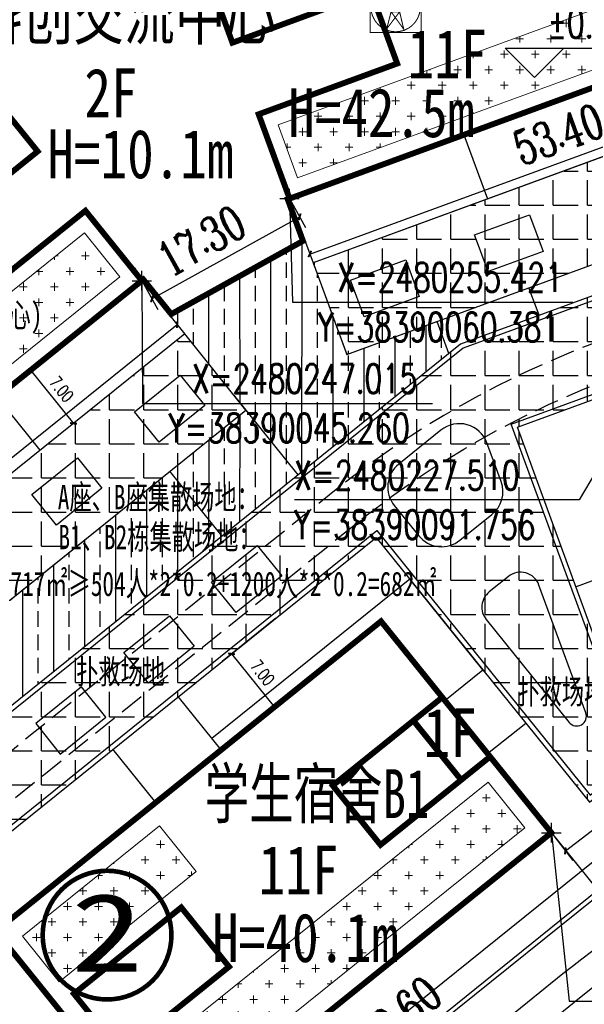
# Model space of a CAD drawing. Extents: x 38389316 to 38391210, y 2479116 to 2480544.
# Tile 41 of 68: x 38390033 to 38390091, y 2480173 to 2480274. Entities that reach past the tile are written whole.
import ezdxf
from ezdxf.enums import TextEntityAlignment as Align

# ---------------------------------------------------------------- set-up
doc = ezdxf.new("R2010")
doc.units = 0
doc.header["$LTSCALE"] = 2
doc.linetypes.add('DASH', pattern=[0.35, 0.25, -0.1])
doc.layers.get('0').update_dxf_attribs({"linetype": 'CONTINUOUS', "lineweight": 9})
doc.layers.get('Defpoints').update_dxf_attribs({"linetype": 'CONTINUOUS', "lineweight": 9})
for name, color, linetype in [('DIM_COOR', 3, 'CONTINUOUS'), ('DIM_ELEV', 3, 'CONTINUOUS'), ('PUB_DIM', 3, 'CONTINUOUS'), ('PUB_TEXT', 7, 'CONTINUOUS'), ('u-road', 4, 'CONTINUOUS'), ('ZJ', 7, 'CONTINUOUS'), ('建筑占地', 3, 'CONTINUOUS'), ('建筑轮廓', 2, 'CONTINUOUS'), ('文字', 7, 'CONTINUOUS'), ('道路', 33, 'CONTINUOUS')]:
    doc.layers.add(name, color=color, linetype=linetype)
for name, color, linetype, lineweight in [('YD_设施符号', 7, 'CONTINUOUS', 5), ('尺寸标注', 7, 'CONTINUOUS', 9), ('屋顶绿化线', 126, 'CONTINUOUS', 9)]:
    doc.layers.add(name, color=color, linetype=linetype, lineweight=lineweight)
doc.styles.add('_TCH_DIM', font='SIMPLEX', dxfattribs={"bigfont": 'GBCBIG'})
doc.styles.add('_TCH_LABEL_T3', font='COMPLEX', dxfattribs={"width": 0.705882, "bigfont": 'GBCBIG'})
doc.styles.add('HZTXT', font='txt', dxfattribs={"width": 0.8})
doc.styles.add('中等线体', font='txt', dxfattribs={"width": 0.8})
doc.dimstyles.new('_TCH_ARCH_M_M&&1', dxfattribs={"dimtxt": 1.275, "dimasz": 0.5, "dimexe": 1.25, "dimexo": 1.5, "dimgap": 0.6125, "dimtad": 1, "dimzin": 1, "dimdsep": 46, "dimtxsty": '_TCH_LABEL_T3', "dimblk": 'ARCHTICK', "dimcen": 0.09, "dimclrt": 7, "dimazin": 2, "dimtfac": 1, "dimtix": 1, "dimtmove": 2, "dimatfit": 3, "dimfxl": 1, "dimtolj": 1, "dimtzin": 0, "dimarcsym": 0})
pattern_1 = [(339.883152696, (-36900978721.8, 10874791445.4), (2036.6497452, 944.653542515), [793.75, -2381.25]), (69.883152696, (-36900978485.7, 10874790936.2), (-944.653542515, 2036.6497452), [793.75, -2381.25])]
pattern_2 = [(0, (0, 0), (0, 3.4925), [2.54, -0.9525]), (90, (0, 0), (-3.4925, 2e-16), [2.54, -0.9525])]

# ---------------------------------------------------------------- blocks, each defined once
blk = doc.blocks.new('_ArchTick')
at = {"color": 0, "linetype": 'ByBlock', "const_width": 0.4}
blk.add_lwpolyline([(-0.5, -0.5), (0.5, 0.5)], dxfattribs=at)
blk = doc.blocks.new('*D87')
at = {"layer": 'Defpoints', "color": 0}
for p in [(38390129.42, 2480177.89), (38390131.74, 2480175), (38390072.85, 2480127.59)]:
    blk.add_point(p, dxfattribs=at)
at = {"layer": '尺寸标注', "color": 0, "lineweight": -2}
for p, q in [((38390130.8, 2480176.17), (38390128.63, 2480178.86)), ((38390070.53, 2480130.48), (38390129.42, 2480177.89)), ((38390071.91, 2480128.76), (38390069.75, 2480131.45))]:
    blk.add_line(p, q, dxfattribs=at)
at = {"layer": '尺寸标注', "color": 0, "lineweight": -2, "xscale": 0.5, "yscale": 0.5, "zscale": 0.5}
for p, rotation in [((38390129.42, 2480177.89), 38.83647369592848), ((38390070.53, 2480130.48), 218.8364736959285)]:
    blk.add_blockref('_ArchTick', p, dxfattribs=dict(at, rotation=rotation))
at = {"layer": '尺寸标注', "color": 7, "insert": (38390098.25, 2480156.32), "char_height": 3.5, "attachment_point": 5, "rotation": 38.8365, "style": '_TCH_LABEL_T3'}
blk.add_mtext('\\A1;75.60', dxfattribs=at)
blk = doc.blocks.new('*D98')
at = {"layer": 'Defpoints', "color": 0}
for p in [(38390029.57, 2480179.8), (38390047.01, 2480158.15), (38390042.87, 2480154.82)]:
    blk.add_point(p, dxfattribs=at)
at = {"layer": '尺寸标注', "color": 0, "lineweight": -2}
for p, q in [((38390028.4, 2480178.86), (38390024.47, 2480175.69)), ((38390025.44, 2480176.48), (38390042.87, 2480154.82)), ((38390045.84, 2480157.21), (38390041.9, 2480154.04))]:
    blk.add_line(p, q, dxfattribs=at)
at = {"layer": '尺寸标注', "color": 0, "lineweight": -2, "xscale": 0.5, "yscale": 0.5, "zscale": 0.5}
for p, rotation in [((38390025.44, 2480176.48), 128.8364581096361), ((38390042.87, 2480154.82), 308.8364581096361)]:
    blk.add_blockref('_ArchTick', p, dxfattribs=dict(at, rotation=rotation))
at = {"layer": '尺寸标注', "color": 7, "insert": (38390032.51, 2480162.95), "char_height": 3.5, "attachment_point": 5, "rotation": 308.8365, "style": '_TCH_LABEL_T3'}
blk.add_mtext('\\A1;27.80', dxfattribs=at)
blk = doc.blocks.new('*D105')
at = {"layer": 'Defpoints', "color": 0}
for p in [(38390088.69, 2480188.61), (38390091.91, 2480184.6), (38390049.27, 2480156.88)]:
    blk.add_point(p, dxfattribs=at)
at = {"layer": '尺寸标注', "color": 0, "lineweight": -2}
for p, q in [((38390089.63, 2480187.44), (38390092.7, 2480183.63)), ((38390052.5, 2480152.87), (38390091.91, 2480184.6)), ((38390050.22, 2480155.71), (38390053.28, 2480151.9))]:
    blk.add_line(p, q, dxfattribs=at)
at = {"layer": '尺寸标注', "color": 0, "lineweight": -2, "xscale": 0.5, "yscale": 0.5, "zscale": 0.5}
for p, rotation in [((38390091.91, 2480184.6), 38.83646800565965), ((38390052.5, 2480152.87), 218.8364680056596)]:
    blk.add_blockref('_ArchTick', p, dxfattribs=dict(at, rotation=rotation))
at = {"layer": '尺寸标注', "color": 7, "insert": (38390071.57, 2480171.76), "char_height": 3.5, "attachment_point": 5, "rotation": 38.8365, "style": '_TCH_LABEL_T3'}
blk.add_mtext('\\A1;50.60', dxfattribs=at)
blk = doc.blocks.new('*D130')
at = {"layer": 'Defpoints', "color": 0}
for p in [(38390058.92, 2480258.05), (38390061.42, 2480253.56), (38390043.8, 2480249.65)]:
    blk.add_point(p, dxfattribs=at)
at = {"layer": '尺寸标注', "color": 0, "lineweight": -2}
for p, q in [((38390059.65, 2480256.74), (38390062.02, 2480252.46)), ((38390046.3, 2480245.15), (38390061.42, 2480253.56)), ((38390044.53, 2480248.34), (38390046.9, 2480244.06))]:
    blk.add_line(p, q, dxfattribs=at)
at = {"layer": '尺寸标注', "color": 0, "lineweight": -2, "xscale": 0.5, "yscale": 0.5, "zscale": 0.5}
for p, rotation in [((38390061.42, 2480253.56), 29.07095918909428), ((38390046.3, 2480245.15), 209.0709591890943)]:
    blk.add_blockref('_ArchTick', p, dxfattribs=dict(at, rotation=rotation))
at = {"layer": '尺寸标注', "color": 7, "insert": (38390051.35, 2480251.11), "char_height": 3.5, "attachment_point": 5, "rotation": 29.071, "style": '_TCH_LABEL_T3'}
blk.add_mtext('\\A1;17.30', dxfattribs=at)
blk = doc.blocks.new('*D127')
at = {"layer": 'Defpoints', "color": 0}
for p in [(38390110.9, 2480272.77), (38390112.6, 2480268.11), (38390060.75, 2480254.4)]:
    blk.add_point(p, dxfattribs=at)
at = {"layer": '尺寸标注', "color": 0, "lineweight": -2}
for p, q in [((38390111.41, 2480271.36), (38390113.03, 2480266.94)), ((38390062.46, 2480249.75), (38390112.6, 2480268.11)), ((38390061.27, 2480252.99), (38390062.89, 2480248.57))]:
    blk.add_line(p, q, dxfattribs=at)
at = {"layer": '尺寸标注', "color": 0, "lineweight": -2, "xscale": 0.5, "yscale": 0.5, "zscale": 0.5}
for p, rotation in [((38390112.6, 2480268.11), 20.11604092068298), ((38390062.46, 2480249.75), 200.116040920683)]:
    blk.add_blockref('_ArchTick', p, dxfattribs=dict(at, rotation=rotation))
at = {"layer": '尺寸标注', "color": 7, "insert": (38390087.9, 2480261.99), "char_height": 3.5, "attachment_point": 5, "rotation": 20.116, "style": '_TCH_LABEL_T3'}
blk.add_mtext('\\A1;53.40', dxfattribs=at)
blk = doc.blocks.new('*D129')
at = {"layer": 'Defpoints', "color": 0}
for p in [(38390045.66, 2480246.53), (38390048.88, 2480242.52), (38390004.07, 2480213.04)]:
    blk.add_point(p, dxfattribs=at)
at = {"layer": '尺寸标注', "color": 0, "lineweight": -2}
for p, q in [((38390046.6, 2480245.36), (38390049.67, 2480241.55)), ((38390007.29, 2480209.04), (38390048.88, 2480242.52)), ((38390005.01, 2480211.87), (38390008.08, 2480208.06))]:
    blk.add_line(p, q, dxfattribs=at)
at = {"layer": '尺寸标注', "color": 0, "lineweight": -2, "xscale": 0.5, "yscale": 0.5, "zscale": 0.5}
for p, rotation in [((38390048.88, 2480242.52), 38.83644882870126), ((38390007.29, 2480209.04), 218.8364488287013)]:
    blk.add_blockref('_ArchTick', p, dxfattribs=dict(at, rotation=rotation))
at = {"layer": '尺寸标注', "color": 7, "insert": (38390026.36, 2480227.92), "char_height": 3.5, "attachment_point": 5, "rotation": 38.8364, "style": '_TCH_LABEL_T3'}
blk.add_mtext('\\A1;53.40', dxfattribs=at)
blk = doc.blocks.new('*D141')
at = {"layer": 'Defpoints', "color": 0}
for p in [(38390099.72, 2480203.47), (38390102.75, 2480199.55), (38390085.58, 2480192.55)]:
    blk.add_point(p, dxfattribs=at)
at = {"layer": '尺寸标注', "color": 0, "lineweight": -2}
for p, q in [((38390100.64, 2480202.28), (38390103.51, 2480198.56)), ((38390088.61, 2480188.63), (38390102.75, 2480199.55)), ((38390086.5, 2480191.37), (38390089.37, 2480187.64))]:
    blk.add_line(p, q, dxfattribs=at)
at = {"layer": '尺寸标注', "color": 0, "lineweight": -2, "xscale": 0.5, "yscale": 0.5, "zscale": 0.5}
for p, rotation in [((38390102.75, 2480199.55), 37.66489470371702), ((38390088.61, 2480188.63), 217.664894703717)]:
    blk.add_blockref('_ArchTick', p, dxfattribs=dict(at, rotation=rotation))
at = {"layer": '尺寸标注', "color": 7, "insert": (38390095.67, 2480197.56), "char_height": 3.5, "attachment_point": 5, "rotation": 37.6649, "style": '_TCH_LABEL_T3'}
blk.add_mtext('\\A1;17.87', dxfattribs=at)
blk = doc.blocks.new('nnbngb')
at = {"layer": '建筑轮廓', "const_width": 600, "flags": 128}
for points in [[(41807, 43522), (43188, 39449), (0, 24814), (8409, 0), (59173, 17203), (60634, 12893), (75873, 15291), (75873, 19831), (129473, 19831), (129473, 46031), (83873, 46031), (83873, 50331), (74683, 50331), (50827, 46578)], [(76073, 36831), (91173, 36831), (91173, 29031), (76073, 29031), (76073, 19831), (129473, 19831), (129473, 46031), (76073, 46031)], [(53528, 33239), (39226, 28393), (41730, 21006), (56031, 25852), (58984, 17139), (8409, 0), (0, 24814), (50575, 41953)]]:
    blk.add_lwpolyline(points, close=True, dxfattribs=at)
blk = doc.blocks.new('A$C5AA419EF')
at = {"layer": '建筑轮廓', "const_width": 600, "flags": 128}
for points in [[(0, 27800), (50600, 27800), (50600, 0), (0, 0)], [(3800, 17800), (0, 17800), (0, 10000), (3800, 10000)], [(14400, 10000), (3800, 10000), (3800, 17800), (14400, 17800)], [(48400, 17800), (34300, 17800), (34300, 10000), (48400, 10000)]]:
    blk.add_lwpolyline(points, close=True, dxfattribs=at)
blk = doc.blocks.new('通讯机房及天线')
at = {"const_width": 0.1}
blk.add_lwpolyline([(-2.5, -2.5), (2.5, -2.5), (2.5, 2.5), (-2.5, 2.5)], close=True, dxfattribs=at)
blk.add_lwpolyline([(0, -2.427, 1), (0, 2.427, 1)], format="xyb", close=True, dxfattribs=at)
for points in [[(-0.964, 1.433, 0.974639), (-0.937, 1.01)], [(-0.487, 1.451, 1.100025), (-0.46, 1.001)], [(0.485, 1.019, 1.158367), (0.503, 1.451)], [(0.962, 1.01, 0.978567), (0.98, 1.433)]]:
    blk.add_lwpolyline(points, format="xyb", dxfattribs=at)
blk.add_lwpolyline([(-0.874, -2.136), (-0.01, 1.226), (0.8, -2.181), (-0.443, -0.461), (0.392, -0.463), (-0.874, -2.136)], dxfattribs=at)
blk = doc.blocks.new('A$C2C2D53D2')
at = {"layer": '屋顶绿化线'}
h = blk.add_hatch(dxfattribs=at)
h.set_pattern_fill('CROSS', color=256, scale=1000, angle=-20.11685, style=0)
h.set_pattern_definition(pattern_1)
h.paths.add_polyline_path([(75607, 19440), (126007, 19440), (126007, 25240), (75607, 25240)])
h.paths.add_polyline_path([(104457, 42240), (126007, 42240), (126007, 36440), (104457, 36440)])
h = blk.add_hatch(dxfattribs=at)
h.set_pattern_fill('CROSS', color=256, scale=1000, angle=-20.11685, style=0)
h.set_pattern_definition(pattern_1)
h.paths.add_polyline_path([(20410, 28510), (0, 21594), (1862, 16101), (22271, 23017)])
h.paths.add_polyline_path([(55051, 16176), (7318, 0), (5456, 5493), (53190, 21669)])
for points in [[(75607, 19440), (126007, 19440), (126007, 25240), (75607, 25240)], [(55051, 16176), (7318, 0), (5456, 5493), (53190, 21669)]]:
    blk.add_lwpolyline(points, close=True, dxfattribs=at)
blk = doc.blocks.new('A$C05006BC7')
at = {"layer": '屋顶绿化线'}
h = blk.add_hatch(dxfattribs=at)
h.set_pattern_fill('CROSS', color=256, style=0)
h.set_pattern_definition([(218.8372693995, (31458550684, 22142933879.5), (-2232.089815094, 241.01360409), [793.75, -2381.25]), (128.8372693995, (31458550623.7, 22142933321.4), (241.01360409, 2232.089815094), [793.75, -2381.25])])
edge = h.paths.add_edge_path()
edge.add_line((0, 0), (47000, 0))
edge.add_line((47000, 0), (47000, 6000))
edge.add_line((47000, 6000), (0, 6000))
edge.add_line((0, 6000), (0, 0))
h.paths.add_polyline_path([(29000, 23600), (47000, 23600), (47000, 17600), (29000, 17600)])
for points in [[(29000, 23600), (47000, 23600), (47000, 17600), (29000, 17600)], [(0, 0), (47000, 0), (47000, 6000), (0, 6000)]]:
    blk.add_lwpolyline(points, close=True, dxfattribs=at)
blk = doc.blocks.new('*D353')
at = {"layer": 'Defpoints', "color": 0, "linetype": 'ByBlock', "transparency": 16777216}
for p in [(38390060.16, 2480213.41), (38390064.55, 2480207.96), (38390058.83, 2480203.36)]:
    blk.add_point(p, dxfattribs=at)
at = {"layer": 'PUB_DIM', "color": 0, "linetype": 'ByBlock', "lineweight": -2, "transparency": 16777216}
for p, q in [((38390058.99, 2480212.47), (38390053.47, 2480208.03)), ((38390054.44, 2480208.81), (38390058.83, 2480203.36)), ((38390063.38, 2480207.02), (38390057.86, 2480202.58))]:
    blk.add_line(p, q, dxfattribs=at)
at = {"layer": 'PUB_DIM', "color": 0, "linetype": 'ByBlock', "lineweight": -2, "transparency": 16777216, "xscale": 0.5, "yscale": 0.5, "zscale": 0.5}
for p, rotation in [((38390054.44, 2480208.81), 128.8364197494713), ((38390058.83, 2480203.36), 308.8364197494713)]:
    blk.add_blockref('_ArchTick', p, dxfattribs=dict(at, rotation=rotation))
at = {"layer": 'PUB_DIM', "color": 7, "linetype": 'ByBlock', "transparency": 16777216, "insert": (38390057.61, 2480206.87), "char_height": 1.275, "attachment_point": 5, "rotation": 308.8364, "style": '_TCH_LABEL_T3'}
blk.add_mtext('\\A1;7.00', dxfattribs=at)
blk = doc.blocks.new('*D355')
at = {"layer": 'Defpoints', "color": 0, "linetype": 'ByBlock', "transparency": 16777216}
for p in [(38390036.95, 2480240.33), (38390041.34, 2480234.88), (38390038.27, 2480232.4)]:
    blk.add_point(p, dxfattribs=at)
at = {"layer": 'PUB_DIM', "color": 0, "linetype": 'ByBlock', "lineweight": -2, "transparency": 16777216}
for p, q in [((38390035.79, 2480239.39), (38390032.9, 2480237.07)), ((38390033.88, 2480237.85), (38390038.27, 2480232.4)), ((38390040.18, 2480233.94), (38390037.29, 2480231.62))]:
    blk.add_line(p, q, dxfattribs=at)
at = {"layer": 'PUB_DIM', "color": 0, "linetype": 'ByBlock', "lineweight": -2, "transparency": 16777216, "xscale": 0.5, "yscale": 0.5, "zscale": 0.5}
for p, rotation in [((38390033.88, 2480237.85), 128.8364642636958), ((38390038.27, 2480232.4), 308.8364642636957)]:
    blk.add_blockref('_ArchTick', p, dxfattribs=dict(at, rotation=rotation))
at = {"layer": 'PUB_DIM', "color": 7, "linetype": 'ByBlock', "transparency": 16777216, "insert": (38390037.05, 2480235.91), "char_height": 1.275, "attachment_point": 5, "rotation": 308.8365, "style": '_TCH_LABEL_T3'}
blk.add_mtext('\\A1;7.00', dxfattribs=at)

msp = doc.modelspace()

# ---------------------------------------------------------------- hatches: boundary and pattern name
at = {"layer": '道路'}
h = msp.add_hatch(dxfattribs=at)
h.set_pattern_fill('ANGLE', color=256, style=0)
h.set_pattern_definition(pattern_2)
h.paths.add_polyline_path([(38390112.93, 2480267.214), (38390062.788, 2480248.848), (38390066.228, 2480239.458), (38390116.369, 2480257.824)])
h = msp.add_hatch(dxfattribs=at)
h.set_pattern_fill('ANGLE', color=256, style=0)
h.set_pattern_definition(pattern_2)
h.paths.add_polyline_path([(38390019.669, 2480193.655), (38390025.94, 2480185.865), (38390069.247, 2480220.73), (38390091.07, 2480193.624), (38390098.859, 2480199.895), (38390092.662, 2480207.593), (38390083.715, 2480232.019), (38390136.862, 2480251.486), (38390133.423, 2480260.875), (38390077.89, 2480240.535)])
at = {"layer": '道路', "ltscale": 1.5}
h = msp.add_hatch(dxfattribs=at)
h.set_pattern_fill('ANSI33', color=256, angle=45, style=0)
h.set_pattern_definition([(90, (0, 0), (-3.175, 7e-16), []), (90, (1.5875, 1.5875), (-3.175, 7e-16), [1.5875, -0.79375])])
h.paths.add_polyline_path([(38390055.921, 2480233.774), (38390017.833, 2480203.111), (38390023.174, 2480196.477), (38390076.69, 2480239.569), (38390075.488, 2480242.85), (38390066.228, 2480239.458), (38390061.932, 2480251.187), (38390048.091, 2480243.497)])
at = {"layer": '道路'}
h = msp.add_hatch(dxfattribs=at)
h.set_pattern_fill('ANGLE', color=256, style=0)
h.set_pattern_definition(pattern_2)
h.paths.add_polyline_path([(38390049.65, 2480241.563), (38390008.055, 2480208.076), (38390014.326, 2480200.287), (38390055.921, 2480233.774)])

# ---------------------------------------------------------------- linework, layer by layer
at = {"layer": 'DIM_COOR', "color": 3}
for p, q in [((38390059.381, 2480255.421), (38390061.381, 2480255.421)), ((38390060.381, 2480254.421), (38390060.381, 2480256.421)), ((38390060.381, 2480255.421), (38390060.676, 2480244.814)), ((38390045.26, 2480246.015), (38390045.26, 2480248.015)), ((38390044.26, 2480247.015), (38390046.26, 2480247.015)), ((38390045.26, 2480247.015), (38390045.318, 2480234.459)), ((38390060.676, 2480244.814), (38390089.386, 2480244.814)), ((38390045.318, 2480234.459), (38390075.018, 2480234.459)), ((38390091.756, 2480227.51), (38390090.025, 2480224.562)), ((38390090.025, 2480224.562), (38390060.875, 2480224.562)), ((38390087.175, 2480189.489), (38390087.175, 2480191.489)), ((38390086.175, 2480190.489), (38390088.175, 2480190.489)), ((38390087.175, 2480190.489), (38390088.991, 2480173.255)), ((38390088.991, 2480173.255), (38390118.251, 2480173.255))]:
    msp.add_line(p, q, dxfattribs=at)
at = {"layer": 'DIM_ELEV', "color": 3}
for p, q in [((38390085.447, 2480267.839), (38390082.447, 2480270.839)), ((38390082.447, 2480270.839), (38390098.097, 2480270.839)), ((38390085.447, 2480267.839), (38390088.447, 2480270.839))]:
    msp.add_line(p, q, dxfattribs=at)
at = {"layer": 'u-road'}
msp.add_line((38390090.236, 2480173.693), (38390063.403, 2480152.09), dxfattribs=at)
msp.add_arc((38390152.32, 2480096.579), 99, 85.84311, 128.83646, dxfattribs=at)
at = {"layer": 'ZJ', "color": 3, "linetype": 'Continuous', "const_width": 0.471}
msp.add_lwpolyline([(38390048.293, 2480180.008, 1), (38390035.116, 2480180.008, 1)], format="xyb", close=True, dxfattribs=at)
at = {"layer": '建筑占地', "color": 6, "flags": 128}
for points in [[(38389987.235, 2480233.936), (38390003.665, 2480213.528), (38390045.416, 2480247.141), (38390048.27, 2480243.596), (38390061.755, 2480251.089), (38390061.755, 2480251.089), (38390061.755, 2480251.089), (38390060.193, 2480255.352), (38390060.193, 2480255.352), (38390110.523, 2480273.787), (38390101.512, 2480298.389), (38390058.694, 2480282.705), (38390057.215, 2480286.743), (38390048.586, 2480283.582), (38390027.476, 2480271.853), (38390020.058, 2480265.881), (38390022.754, 2480262.532)], [(38390030.328, 2480180.411), (38390047.761, 2480158.757), (38390087.175, 2480190.489), (38390069.739, 2480212.141)], [(38390073.052, 2480201.971), (38390064.796, 2480195.323), (38390069.687, 2480189.248), (38390077.944, 2480195.895)], [(38390049.295, 2480182.844), (38390054.186, 2480176.768), (38390043.204, 2480167.926), (38390038.312, 2480174.001)]]:
    msp.add_lwpolyline(points, close=True, dxfattribs=at)
at = {"layer": '道路'}
for p, q in [((38390093.428, 2480189.1), (38390047.915, 2480152.459)), ((38390088.355, 2480176.029), (38390055.339, 2480149.449))]:
    msp.add_line(p, q, dxfattribs=at)
at = {"layer": '道路', "color": 3, "linetype": 'DASH', "ltscale": 5, "flags": 128}
for points in [[(38390028.846, 2480175.878), (38390028.846, 2480175.878, -0.4142136), (38390030.668, 2480192.75), (38390066.947, 2480221.957, -0.0818663), (38390094.132, 2480237.323), (38390114.441, 2480244.761, 0.4142175), (38390123.962, 2480265.288), (38390088.539, 2480361.999, -0.3566853), (38390093.52, 2480376.348), (38390097.88, 2480379.029)], [(38390011.287, 2480197.688), (38389985.816, 2480229.327, -0.4142109), (38389987.637, 2480246.199), (38390026.387, 2480277.396, -0.0818654), (38390043.378, 2480287), (38390092.394, 2480304.954, -0.4142177), (38390107.79, 2480297.813), (38390120.206, 2480263.912, -0.4142145), (38390113.065, 2480248.517), (38390092.756, 2480241.079, 0.0818663), (38390064.438, 2480225.073), (38390028.159, 2480195.866, -0.4142121), (38390011.287, 2480197.688), (38390011.287, 2480197.688)]]:
    msp.add_lwpolyline(points, format="xyb", dxfattribs=at)
at = {"layer": '道路', "flags": 128}
for points in [[(38390099.156, 2480319.358), (38390117.625, 2480268.934), (38390062.788, 2480248.848)], [(38390112.93, 2480267.214), (38390062.788, 2480248.848), (38390066.228, 2480239.458), (38390116.369, 2480257.824), (38390112.93, 2480267.214)], [(38390078.221, 2480261.956), (38390080.629, 2480255.383)], [(38390085.91, 2480243.473), (38390084.878, 2480246.29)], [(38390076.69, 2480239.569), (38390075.488, 2480242.85)], [(38390049.65, 2480241.563), (38390008.055, 2480208.076), (38390014.326, 2480200.287), (38390055.921, 2480233.774), (38390049.65, 2480241.563)], [(38390061.261, 2480227.145), (38390054.667, 2480235.331)], [(38390034.85, 2480229.648), (38390030.461, 2480235.1)], [(38390053.472, 2480220.874), (38390048.132, 2480227.503)], [(38390095.333, 2480217.744), (38390089.699, 2480215.68)], [(38390076.263, 2480204.042), (38390080.158, 2480207.178), (38390072.695, 2480216.447), (38390052.443, 2480200.141)], [(38390053.383, 2480198.975), (38390048.994, 2480204.426)], [(38390080.653, 2480198.589), (38390084.548, 2480201.725)], [(38390046.684, 2480193.581), (38390042.295, 2480199.033)], [(38390087.175, 2480190.489), (38390090.312, 2480186.592)], [(38390069.311, 2480160.698), (38390066.802, 2480163.813), (38390095.309, 2480186.763)]]:
    msp.add_lwpolyline(points, dxfattribs=at)
for points in [[(38390019.669, 2480193.655), (38390025.94, 2480185.865), (38390069.247, 2480220.73), (38390091.07, 2480193.624), (38390098.859, 2480199.895), (38390092.662, 2480207.593), (38390083.715, 2480232.019), (38390136.862, 2480251.486), (38390133.423, 2480260.875), (38390077.89, 2480240.535)], [(38390020.372, 2480193.579), (38390026.016, 2480186.568), (38390069.323, 2480221.433), (38390091.145, 2480194.327), (38390098.156, 2480199.971), (38390092.22, 2480207.343), (38390083.074, 2480232.316), (38390136.22, 2480251.783), (38390133.125, 2480260.234), (38390078.14, 2480240.094)], [(38390079.314, 2480251.707), (38390084.948, 2480253.771), (38390086.324, 2480250.015), (38390080.691, 2480247.952)], [(38390066.631, 2480247.083), (38390072.265, 2480249.147), (38390073.64, 2480245.391), (38390068.008, 2480243.328)], [(38390044.52, 2480233.582), (38390049.194, 2480237.344), (38390051.702, 2480234.228), (38390047.029, 2480230.467)], [(38390034.004, 2480225.116), (38390038.678, 2480228.878), (38390041.186, 2480225.763), (38390036.514, 2480222.001)], [(38390052.393, 2480216.15), (38390057.067, 2480219.912), (38390059.576, 2480216.796), (38390054.903, 2480213.035)], [(38390043.436, 2480208.938), (38390048.109, 2480212.701), (38390050.618, 2480209.585), (38390045.945, 2480205.823)], [(38390039.076, 2480205.428), (38390034.402, 2480201.666), (38390036.911, 2480198.55), (38390041.583, 2480202.311)]]:
    msp.add_lwpolyline(points, close=True, dxfattribs=at)
at = {"layer": '道路', "linetype": 'DASH', "ltscale": 1.5, "const_width": 0.1, "flags": 128}
msp.add_lwpolyline([(38390055.921, 2480233.774), (38390017.833, 2480203.111), (38390023.174, 2480196.477), (38390076.69, 2480239.569), (38390075.488, 2480242.85), (38390066.228, 2480239.458), (38390061.932, 2480251.187), (38390048.091, 2480243.497)], close=True, dxfattribs=at)
at = {"layer": '道路', "flags": 128}
for points in [[(38390071.096, 2480224.014), (38390073.605, 2480220.898, 0.4142136), (38390077.823, 2480220.443), (38390081.094, 2480223.076, 0.3214499), (38390082.029, 2480226.445), (38390080.577, 2480230.41, 0.5134891), (38390075.878, 2480231.715), (38390071.552, 2480228.232, 0.4142136), (38390071.096, 2480224.014), (38390073.605, 2480220.898)], [(38390082.775, 2480216.727), (38390080.807, 2480215.142, 0.4142136), (38390080.503, 2480212.33), (38390088.984, 2480201.795, 0.8486619), (38390090.702, 2480202.766), (38390085.907, 2480215.857, 0.5134891), (38390082.775, 2480216.727), (38390080.807, 2480215.142)]]:
    msp.add_lwpolyline(points, format="xyb", dxfattribs=at)
at = {"layer": '道路'}
msp.add_arc((38390152.32, 2480096.579), 102, 85.02285, 128.83646, dxfattribs=at)

# ---------------------------------------------------------------- block references
at = {"layer": 'YD_设施符号', "xscale": 1.04000548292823, "yscale": 1.04000548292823, "zscale": 1.04000548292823, "rotation": 359.9997654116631}
msp.add_blockref('通讯机房及天线', (38390071.236, 2480275.032), dxfattribs=at)
at = {"layer": '屋顶绿化线', "yscale": 0.001, "zscale": 0.001}
for name, p, xscale, rotation in [('A$C2C2D53D2', (38389996.897, 2480213.276), 0.001, 20.11684730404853), ('A$C05006BC7', (38390084.456, 2480190.996), -0.0009999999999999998, 38.83726939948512)]:
    msp.add_blockref(name, p, dxfattribs=dict(at, xscale=xscale, rotation=rotation))
at = {"layer": '建筑轮廓', "zscale": 0.001}
for name, p, xscale, yscale, rotation in [('nnbngb', (38389995.77, 2480210.635), 0.001, 0.001, 20.11684734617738), ('A$C5AA419EF', (38390087.175, 2480190.489), -0.0009999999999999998, 0.0009999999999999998, 38.83726969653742)]:
    msp.add_blockref(name, p, dxfattribs=dict(at, xscale=xscale, yscale=yscale, rotation=rotation))

# ---------------------------------------------------------------- texts
at = {"layer": 'PUB_TEXT', "color": 7, "style": '_TCH_DIM', "width": 0.705882}
for s, p in [('%%P0.000', (38390086.797, 2480271.889)), ('X=2480255.421', (38390065.286, 2480245.864)), ('Y=38390060.381', (38390063.286, 2480240.789)), ('X=2480247.015', (38390050.418, 2480235.509)), ('Y=38390045.260', (38390048.018, 2480230.434)), ('X=2480227.510', (38390060.875, 2480225.612)), ('Y=38390091.756', (38390060.875, 2480220.537))]:
    msp.add_text(s, height=2.975, dxfattribs=at).set_placement(p)
at = {"layer": 'ZJ', "linetype": 'Continuous', "style": 'HZTXT', "width": 1.310228}
msp.add_text('2', height=8, rotation=0.00001, dxfattribs=at).set_placement((38390037.978, 2480176.281), (38390045.431, 2480176.281), align=Align.FIT)
at = {"layer": '文字', "style": '中等线体'}
for s, height, width, p in [('科创交流中心', 5, 0.8, (38390027.838, 2480271.739)), ('11F', 5, 0.8, (38390072.455, 2480267.73)), ('2F', 5, 0.8, (38390039.382, 2480263.754)), ('H=42.5m', 5, 0.8, (38390060.243, 2480261.716)), ('H=10.1m', 5, 0.8, (38390035.596, 2480257.503)), ('(创新创业、产学研、学术交流中心)', 2.5, 0.7, (38389998.574, 2480242.252)), ('A座、B座集散场地：', 2.5, 0.7, (38390036.661, 2480223.613)), ('B1、B2栋集散场地：', 2.5, 0.7, (38390036.732, 2480219.515)), ('717㎡≥504人*2*0.2+1200人*2*0.2=682㎡', 2.5, 0.7, (38390031.814, 2480214.731)), ('扑救场地', 2.5, 0.7, (38390038.543, 2480205.728)), ('扑救场地', 2.5, 0.7, (38390083.691, 2480203.678)), ('1F', 5, 0.8, (38390074.107, 2480198.234)), ('学生宿舍B1', 5, 0.7, (38390051.707, 2480191.996)), ('11F', 5, 0.8, (38390057.222, 2480184.168)), ('H=40.1m', 5, 0.8, (38390052.461, 2480177.249))]:
    msp.add_text(s, height=height, dxfattribs=dict(at, width=width)).set_placement(p)

# ---------------------------------------------------------------- dimensions: what is measured, and where the dimension line sits
at = {"layer": 'PUB_DIM', "linetype": 'ByBlock'}
for p1, p2, distance, picture, middle in [((38390036.955, 2480240.329), (38390041.344, 2480234.876), -3.95, '*D355', (38390037.046, 2480235.909)), ((38390060.157, 2480213.412), (38390064.546, 2480207.96), -7.336, '*D353', (38390057.611, 2480206.87))]:
    dim = msp.add_aligned_dim(p1=p1, p2=p2, distance=distance, dimstyle='_TCH_ARCH_M_M&&1', dxfattribs=at)
    dim.commit()
    dim.dimension.update_dxf_attribs({"geometry": picture, "text_midpoint": middle})
at = {"layer": '尺寸标注', "color": 3}
for base, p1, p2, angle, picture, middle in [((38390112.601, 2480268.113), (38390060.754, 2480254.402), (38390110.896, 2480272.767), 20.11604, '*D127', (38390087.899, 2480261.994)), ((38390061.417, 2480253.557), (38390043.798, 2480249.646), (38390058.918, 2480258.052), 29.07096, '*D130', (38390051.348, 2480251.105)), ((38390048.8836, 2480242.5203), (38390004.0665, 2480213.0427), (38390045.6581, 2480246.5268), 38.83645, '*D129', (38390026.3633, 2480227.9203)), ((38390102.751, 2480199.548), (38390085.58, 2480192.555), (38390099.723, 2480203.472), 37.66489, '*D141', (38390095.67, 2480197.556)), ((38390091.912, 2480184.604), (38390049.274, 2480156.881), (38390088.687, 2480188.611), 38.83647, '*D105', (38390071.573, 2480171.76)), ((38390042.873, 2480154.822), (38390029.572, 2480179.803), (38390047.005, 2480158.148), 308.83646, '*D98', (38390032.506, 2480162.947)), ((38390129.418, 2480177.886), (38390072.855, 2480127.59), (38390131.743, 2480174.999), 38.83647, '*D87', (38390098.25, 2480156.323))]:
    dim = msp.add_linear_dim(base=base, p1=p1, p2=p2, angle=angle, dimstyle='_TCH_ARCH_M_M&&1', override={"dimtxt": 3.5, "dimgap": 1}, dxfattribs=at)
    dim.commit()
    dim.dimension.update_dxf_attribs({"geometry": picture, "text_midpoint": middle, "dimtype": 129})

doc.saveas('drawing.dxf')
